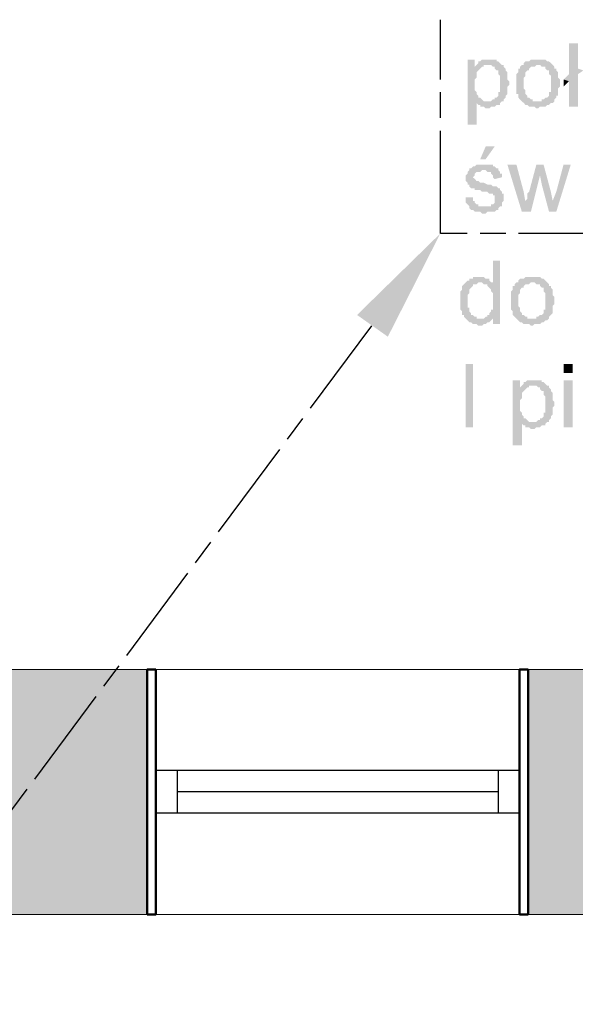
# Model space of a CAD drawing. Header units: millimetres. Extents: x 282377 to 1404227, y -783705 to 1038705.
# Tile 148 of 243: x 381866 to 381996, y 9590 to 9820. Entities that reach past the tile are written whole.
import ezdxf

# ---------------------------------------------------------------- set-up
doc = ezdxf.new("R2010")
doc.units = ezdxf.units.MM
doc.linetypes.add('ACAD_ISO08W100', pattern=[36, 24, -3, 6, -3])
doc.layers.add('!!ELEKTRYKA', color=7, linetype='Continuous')
doc.layers.add('PG_WIDOKOWE_CIENKIE', color=7, linetype='Continuous', lineweight=18)
doc.layers.add('PG_ŚCIANY_DZIAŁOWE', color=3, linetype='Continuous', lineweight=18)

msp = doc.modelspace()

# ---------------------------------------------------------------- hatches: boundary and pattern name
at = {"layer": '!!ELEKTRYKA', "linetype": 'ACAD_ISO08W100', "true_color": 0x950000}
for points in [[(381996.18, 9814.94), (381994.06, 9814.94), (381994.06, 9807.74), (381992.79, 9806.47), (381994.06, 9806.05), (381994.06, 9800.12), (381996.18, 9800.12), (381996.18, 9807.74), (381997.45, 9808.59), (381996.18, 9809.01)], [(381972.05, 9811.13), (381970.35, 9811.13), (381970.35, 9795.89), (381972.47, 9795.89), (381972.47, 9801.39), (381975.01, 9801.39), (381974.59, 9801.39), (381974.16, 9801.39), (381973.74, 9801.81), (381973.74, 9801.81), (381973.32, 9802.24), (381972.89, 9802.24), (381972.89, 9802.66), (381972.47, 9803.08), (381972.47, 9803.08), (381972.47, 9803.51), (381972.05, 9803.93), (381972.05, 9804.35), (381972.05, 9804.78), (381972.05, 9805.62), (381972.05, 9805.62), (381972.05, 9806.05), (381972.05, 9806.47), (381972.47, 9806.89), (381972.47, 9807.32), (381972.47, 9807.74), (381972.47, 9808.16), (381972.89, 9808.59), (381972.89, 9808.59), (381973.32, 9809.01), (381973.74, 9809.43), (381974.16, 9809.43), (381972.05, 9809.43)], [(381972.47, 9809.86), (381972.05, 9809.43), (381974.16, 9809.43), (381974.16, 9809.86), (381974.59, 9809.86), (381975.01, 9809.86)], [(381975.43, 9811.13), (381973.74, 9811.13), (381973.32, 9810.7), (381973.32, 9810.7), (381972.89, 9810.7), (381972.89, 9810.28), (381972.47, 9809.86), (381975.01, 9809.86), (381975.43, 9809.86), (381975.86, 9809.86), (381976.28, 9809.43), (381976.7, 9809.43), (381976.7, 9809.01), (381977.13, 9808.59), (381977.55, 9808.59), (381977.55, 9808.16), (381977.55, 9807.74), (381977.97, 9807.32), (381977.97, 9806.89), (381977.97, 9806.47), (381977.97, 9806.05), (381977.97, 9805.62), (381977.97, 9805.62), (381977.97, 9805.2), (381977.97, 9804.35), (381977.97, 9803.93), (381977.97, 9803.51), (381977.55, 9803.51), (381977.55, 9803.08), (381977.55, 9802.66), (381977.13, 9802.24), (381976.7, 9802.24), (381976.7, 9801.81), (381976.28, 9801.81), (381975.86, 9801.39), (381975.43, 9801.39), (381975.01, 9801.39), (381972.47, 9801.39), (381972.47, 9800.97), (381972.89, 9800.54), (381973.32, 9800.54), (381973.32, 9800.12), (381973.74, 9800.12), (381973.74, 9800.12), (381974.16, 9800.12), (381974.59, 9799.7), (381975.01, 9799.7), (381975.01, 9799.7), (381975.43, 9799.7), (381975.86, 9800.12), (381976.28, 9800.12), (381976.7, 9800.12), (381977.13, 9800.54), (381977.55, 9800.54), (381977.97, 9800.54), (381977.97, 9800.97), (381978.4, 9801.39), (381978.82, 9801.39), (381978.82, 9801.81), (381979.24, 9802.24), (381979.24, 9802.66), (381979.24, 9802.66), (381979.67, 9803.08), (381979.67, 9803.51), (381979.67, 9803.93), (381979.67, 9804.35), (381979.67, 9804.78), (381980.09, 9805.2), (381980.09, 9805.62), (381980.09, 9805.62), (381980.09, 9806.05), (381979.67, 9806.47), (381979.67, 9806.89), (381979.67, 9807.32), (381979.67, 9807.74), (381979.67, 9808.16), (381979.24, 9808.59), (381979.24, 9808.59), (381979.24, 9809.01), (381978.82, 9809.43), (381978.82, 9809.86), (381978.4, 9809.86), (381977.97, 9810.28), (381977.55, 9810.7), (381977.55, 9810.7), (381977.13, 9810.7), (381977.13, 9811.13), (381976.7, 9811.13), (381976.28, 9811.13), (381975.86, 9811.13)], [(381983.05, 9809.86), (381982.63, 9809.43), (381982.63, 9809.01), (381982.21, 9809.01), (381982.21, 9808.59), (381982.21, 9808.16), (381981.78, 9807.74), (381981.78, 9807.32), (381981.78, 9806.89), (381981.78, 9806.47), (381981.78, 9806.05), (381981.78, 9805.62), (381981.78, 9805.62), (381981.78, 9805.2), (381981.78, 9804.35), (381981.78, 9803.93), (381981.78, 9803.51), (381981.78, 9803.08), (381982.21, 9803.08), (381982.21, 9802.66), (381982.21, 9802.24), (381982.63, 9801.81), (381982.63, 9801.81), (381983.05, 9801.39), (381986.86, 9801.39), (381986.44, 9801.39), (381986.02, 9801.39), (381985.59, 9801.39), (381985.59, 9801.81), (381985.17, 9801.81), (381984.75, 9802.24), (381984.32, 9802.24), (381984.32, 9802.66), (381984.32, 9802.66), (381983.9, 9803.08), (381983.9, 9803.51), (381983.9, 9803.93), (381983.48, 9804.35), (381983.48, 9804.78), (381983.48, 9805.2), (381983.48, 9805.62), (381983.48, 9805.62), (381983.48, 9806.05), (381983.48, 9806.47), (381983.48, 9806.89), (381983.9, 9807.32), (381983.9, 9807.74), (381983.9, 9808.16), (381984.32, 9808.59), (381984.32, 9808.59), (381984.75, 9808.59), (381984.75, 9809.01), (381985.17, 9809.43), (381985.59, 9809.43), (381986.02, 9809.43), (381986.44, 9809.86), (381986.86, 9809.86)], [(381986.86, 9811.13), (381986.86, 9811.13), (381985.17, 9811.13), (381984.75, 9810.7), (381984.32, 9810.7), (381983.9, 9810.7), (381983.48, 9810.28), (381983.48, 9809.86), (381983.48, 9809.86), (381983.05, 9809.86), (381986.86, 9809.86), (381986.86, 9809.86), (381987.29, 9809.86), (381987.71, 9809.43), (381988.13, 9809.43), (381988.56, 9809.43), (381988.56, 9809.01), (381988.98, 9808.59), (381989.4, 9808.59), (381989.4, 9808.16), (381989.4, 9807.74), (381989.83, 9807.32), (381989.83, 9806.89), (381989.83, 9806.47), (381989.83, 9806.05), (381989.83, 9805.62), (381989.83, 9805.62), (381989.83, 9805.2), (381989.83, 9804.35), (381989.83, 9803.93), (381989.83, 9803.51), (381989.4, 9803.51), (381989.4, 9803.08), (381989.4, 9802.66), (381988.98, 9802.24), (381988.98, 9802.24), (381988.56, 9802.24), (381988.13, 9801.81), (381987.71, 9801.81), (381987.71, 9801.39), (381987.29, 9801.39), (381986.86, 9801.39), (381983.05, 9801.39), (381983.48, 9800.97), (381983.48, 9800.97), (381983.9, 9800.54), (381984.32, 9800.54), (381984.75, 9800.12), (381985.17, 9800.12), (381985.59, 9800.12), (381986.02, 9800.12), (381986.44, 9799.7), (381986.86, 9799.7), (381986.86, 9799.7), (381987.29, 9800.12), (381987.71, 9800.12), (381988.13, 9800.12), (381988.56, 9800.12), (381988.98, 9800.54), (381989.4, 9800.54), (381989.4, 9800.54), (381989.83, 9800.97), (381990.25, 9800.97), (381990.67, 9801.39), (381990.67, 9801.81), (381991.1, 9802.24), (381991.1, 9802.24), (381991.1, 9802.66), (381991.52, 9802.66), (381991.52, 9803.08), (381991.52, 9803.51), (381991.52, 9803.93), (381991.52, 9804.35), (381991.94, 9804.78), (381991.94, 9805.2), (381991.94, 9805.62), (381991.94, 9806.05), (381991.94, 9806.47), (381991.52, 9806.89), (381991.52, 9807.32), (381991.52, 9807.74), (381991.52, 9808.16), (381991.1, 9808.59), (381991.1, 9809.01), (381990.67, 9809.01), (381990.67, 9809.43), (381990.25, 9809.86), (381990.25, 9809.86), (381989.83, 9810.28), (381989.4, 9810.7), (381988.98, 9810.7), (381988.98, 9810.7), (381988.56, 9811.13), (381988.13, 9811.13), (381987.71, 9811.13), (381987.29, 9811.13)], [(381974.16, 9786.57), (381972.47, 9786.57), (381972.05, 9786.15), (381971.62, 9786.15), (381971.2, 9785.73), (381971.2, 9785.73), (381970.78, 9785.73), (381970.78, 9785.3), (381974.16, 9785.3), (381974.16, 9785.3), (381974.59, 9785.3), (381975.01, 9784.88), (381975.43, 9784.88), (381975.86, 9784.88), (381975.86, 9784.46), (381976.28, 9784.03), (381976.28, 9783.61), (381976.7, 9783.19), (381978.4, 9783.61), (381978.4, 9783.61), (381978.4, 9784.46), (381977.97, 9784.46), (381977.97, 9784.88), (381977.55, 9785.3), (381977.55, 9785.3), (381977.55, 9785.73), (381977.13, 9785.73), (381976.7, 9786.15), (381976.28, 9786.15), (381976.28, 9786.57), (381975.86, 9786.57), (381975.43, 9786.57), (381975.01, 9786.57), (381974.59, 9786.57)], [(381981.78, 9786.57), (381979.67, 9786.57), (381983.05, 9775.57), (381983.9, 9777.68), (381983.48, 9780.22)], [(381988.13, 9786.57), (381986.44, 9786.57), (381984.75, 9780.22), (381984.32, 9779.8), (381984.32, 9778.95), (381984.32, 9778.53), (381983.9, 9778.11), (381983.9, 9778.11), (381983.9, 9777.68), (381983.05, 9775.57), (381985.17, 9775.57), (381987.29, 9784.03)], [(381988.13, 9786.57), (381987.29, 9784.03), (381987.71, 9781.92), (381989.4, 9775.57), (381990.25, 9778.11), (381989.83, 9780.22)], [(381994.48, 9786.57), (381992.79, 9786.57), (381991.1, 9780.22), (381990.25, 9778.11), (381989.4, 9775.57), (381991.1, 9775.57)], [(381970.78, 9785.3), (381970.35, 9784.88), (381970.35, 9784.88), (381970.35, 9784.46), (381969.93, 9784.03), (381969.93, 9783.61), (381969.93, 9783.19), (381969.93, 9782.76), (381970.35, 9782.34), (381970.35, 9781.92), (381970.78, 9781.92), (381970.78, 9781.49), (381971.2, 9781.07), (381971.62, 9781.07), (381971.62, 9781.07), (381972.05, 9781.07), (381972.05, 9780.65), (381972.47, 9780.65), (381972.89, 9780.65), (381973.32, 9780.65), (381973.74, 9780.22), (381974.59, 9780.22), (381975.01, 9780.22), (381975.43, 9779.8), (381975.86, 9779.8), (381976.28, 9779.8), (381976.28, 9779.38), (381976.7, 9779.38), (381976.7, 9778.95), (381976.7, 9778.53), (381976.7, 9778.53), (381976.7, 9778.11), (381976.7, 9777.68), (381976.28, 9777.26), (381975.86, 9777.26), (381975.86, 9776.84), (381975.43, 9776.84), (381975.01, 9776.84), (381974.16, 9776.84), (381970.78, 9776.84), (381970.78, 9776.41), (381971.2, 9775.99), (381971.2, 9775.99), (381971.62, 9775.99), (381971.62, 9775.99), (381972.05, 9775.57), (381972.47, 9775.57), (381972.89, 9775.57), (381973.32, 9775.57), (381973.74, 9775.14), (381974.16, 9775.14), (381974.59, 9775.14), (381975.01, 9775.57), (381975.43, 9775.57), (381975.86, 9775.57), (381976.28, 9775.57), (381976.7, 9775.57), (381977.13, 9775.99), (381977.55, 9775.99), (381977.55, 9776.41), (381977.97, 9776.84), (381978.4, 9776.84), (381978.4, 9777.26), (381978.4, 9777.68), (381978.82, 9778.11), (381978.82, 9778.53), (381978.82, 9778.95), (381978.82, 9778.95), (381978.82, 9779.38), (381978.82, 9779.8), (381978.4, 9779.8), (381978.4, 9780.22), (381977.97, 9780.65), (381977.97, 9781.07), (381977.55, 9781.07), (381977.13, 9781.49), (381976.7, 9781.49), (381976.7, 9781.49), (381976.28, 9781.49), (381975.86, 9781.92), (381975.43, 9781.92), (381975.01, 9781.92), (381974.16, 9782.34), (381974.16, 9782.34), (381973.74, 9782.34), (381973.32, 9782.34), (381972.89, 9782.76), (381972.89, 9782.76), (381972.89, 9782.76), (381972.47, 9782.76), (381972.05, 9783.19), (381972.05, 9783.19), (381971.62, 9783.61), (381972.05, 9784.03), (381972.05, 9784.46), (381972.47, 9784.88), (381972.47, 9784.88), (381972.89, 9784.88), (381973.32, 9784.88), (381973.74, 9785.3), (381974.16, 9785.3)], [(381971.62, 9778.95), (381969.93, 9778.95), (381969.93, 9777.68), (381970.35, 9777.26), (381970.35, 9777.26), (381970.78, 9776.84), (381974.16, 9776.84), (381974.16, 9776.84), (381973.74, 9776.84), (381973.32, 9776.84), (381972.89, 9776.84), (381972.89, 9777.26), (381972.47, 9777.26), (381972.05, 9777.68), (381972.05, 9778.11), (381971.62, 9778.11), (381971.62, 9778.53)], [(381977.97, 9764.14), (381976.28, 9764.14), (381976.28, 9759.06), (381973.32, 9759.06), (381973.74, 9759.06), (381974.16, 9758.63), (381974.59, 9758.63), (381975.01, 9758.63), (381975.01, 9758.21), (381975.43, 9757.79), (381975.43, 9757.79), (381975.86, 9757.36), (381975.86, 9757.36), (381975.86, 9756.94), (381976.28, 9756.52), (381976.28, 9756.09), (381976.28, 9755.67), (381976.28, 9755.25), (381976.28, 9754.4), (381976.28, 9754.4), (381976.28, 9753.55), (381976.28, 9753.13), (381976.28, 9752.71), (381975.86, 9752.71), (381975.86, 9752.28), (381975.43, 9751.86), (381975.43, 9751.44), (381975.01, 9751.44), (381975.01, 9751.01), (381974.59, 9751.01), (381974.16, 9750.59), (381976.28, 9750.59), (381976.28, 9749.32), (381977.97, 9749.32)], [(381973.32, 9760.33), (381971.62, 9760.33), (381971.62, 9759.9), (381970.78, 9759.9), (381970.78, 9759.48), (381970.35, 9759.48), (381969.93, 9759.06), (381969.51, 9758.63), (381969.51, 9758.63), (381969.08, 9758.21), (381969.08, 9757.79), (381969.08, 9757.79), (381969.08, 9757.36), (381968.66, 9756.94), (381968.66, 9756.52), (381968.66, 9756.09), (381968.66, 9755.67), (381968.66, 9755.25), (381968.66, 9754.82), (381968.66, 9754.82), (381968.66, 9753.98), (381968.66, 9753.55), (381968.66, 9753.13), (381968.66, 9753.13), (381968.66, 9752.71), (381969.08, 9752.28), (381969.08, 9751.86), (381969.08, 9751.44), (381969.51, 9751.44), (381969.51, 9751.01), (381969.93, 9750.59), (381973.32, 9750.59), (381972.89, 9750.59), (381972.47, 9750.59), (381972.47, 9751.01), (381972.05, 9751.01), (381971.62, 9751.44), (381971.2, 9751.44), (381971.2, 9751.44), (381971.2, 9751.86), (381970.78, 9752.28), (381970.78, 9752.71), (381970.78, 9753.13), (381970.35, 9753.13), (381970.35, 9753.98), (381970.35, 9754.4), (381970.35, 9754.82), (381970.35, 9754.82), (381970.35, 9755.25), (381970.35, 9755.67), (381970.35, 9756.09), (381970.78, 9756.52), (381970.78, 9756.94), (381970.78, 9757.36), (381971.2, 9757.79), (381971.2, 9757.79), (381971.62, 9758.21), (381971.62, 9758.63), (381972.05, 9758.63), (381972.47, 9758.63), (381972.89, 9759.06), (381973.32, 9759.06), (381976.28, 9759.06), (381975.86, 9759.06), (381975.43, 9759.48), (381975.43, 9759.9), (381975.01, 9759.9), (381974.59, 9759.9), (381974.16, 9760.33), (381974.16, 9760.33), (381973.74, 9760.33)], [(381981.78, 9759.06), (381981.36, 9758.63), (381981.36, 9758.21), (381980.94, 9758.21), (381980.94, 9757.79), (381980.94, 9757.36), (381980.51, 9756.94), (381980.51, 9756.52), (381980.51, 9756.09), (381980.51, 9755.67), (381980.51, 9755.25), (381980.51, 9754.82), (381980.51, 9754.82), (381980.51, 9754.4), (381980.51, 9753.55), (381980.51, 9753.13), (381980.51, 9752.71), (381980.51, 9752.71), (381980.94, 9752.28), (381980.94, 9751.86), (381980.94, 9751.44), (381981.36, 9751.01), (381981.36, 9751.01), (381981.78, 9750.59), (381985.59, 9750.59), (381985.17, 9750.59), (381984.75, 9750.59), (381984.32, 9750.59), (381984.32, 9751.01), (381983.9, 9751.01), (381983.48, 9751.44), (381983.05, 9751.44), (381983.05, 9751.44), (381983.05, 9751.86), (381982.63, 9752.28), (381982.63, 9752.71), (381982.63, 9753.13), (381982.21, 9753.55), (381982.21, 9753.98), (381982.21, 9754.4), (381982.21, 9754.82), (381982.21, 9754.82), (381982.21, 9755.25), (381982.21, 9755.67), (381982.21, 9756.09), (381982.63, 9756.52), (381982.63, 9756.94), (381982.63, 9757.36), (381983.05, 9757.79), (381983.05, 9757.79), (381983.48, 9757.79), (381983.48, 9758.21), (381983.9, 9758.63), (381984.32, 9758.63), (381984.75, 9758.63), (381985.17, 9759.06), (381985.59, 9759.06)], [(381985.59, 9760.33), (381983.9, 9760.33), (381983.48, 9759.9), (381982.63, 9759.9), (381982.21, 9759.48), (381982.21, 9759.06), (381982.21, 9759.06), (381981.78, 9759.06), (381985.59, 9759.06), (381985.59, 9759.06), (381986.02, 9759.06), (381986.44, 9758.63), (381986.86, 9758.63), (381987.29, 9758.63), (381987.29, 9758.21), (381987.71, 9757.79), (381988.13, 9757.79), (381988.13, 9757.36), (381988.13, 9756.94), (381988.56, 9756.52), (381988.56, 9756.09), (381988.56, 9755.67), (381988.56, 9755.25), (381988.56, 9754.82), (381988.56, 9754.82), (381988.56, 9754.4), (381988.56, 9753.55), (381988.56, 9753.13), (381988.56, 9752.71), (381988.13, 9752.71), (381988.13, 9752.28), (381988.13, 9751.86), (381987.71, 9751.44), (381987.71, 9751.44), (381987.29, 9751.44), (381986.86, 9751.01), (381986.44, 9751.01), (381986.44, 9750.59), (381986.02, 9750.59), (381985.59, 9750.59), (381981.78, 9750.59), (381982.21, 9750.17), (381982.21, 9750.17), (381982.63, 9749.74), (381983.05, 9749.74), (381983.48, 9749.32), (381983.9, 9749.32), (381984.32, 9749.32), (381984.75, 9749.32), (381985.17, 9748.9), (381985.59, 9748.9), (381985.59, 9748.9), (381986.02, 9749.32), (381986.44, 9749.32), (381986.86, 9749.32), (381987.29, 9749.32), (381987.71, 9749.74), (381988.13, 9749.74), (381988.13, 9749.74), (381988.56, 9750.17), (381988.98, 9750.17), (381989.4, 9750.59), (381989.4, 9751.01), (381989.83, 9751.44), (381989.83, 9751.44), (381989.83, 9751.44), (381990.25, 9751.86), (381990.25, 9752.28), (381990.25, 9752.71), (381990.25, 9753.13), (381990.25, 9753.55), (381990.67, 9753.98), (381990.67, 9754.4), (381990.67, 9754.82), (381990.67, 9755.25), (381990.67, 9755.67), (381990.25, 9756.09), (381990.25, 9756.52), (381990.25, 9756.94), (381990.25, 9757.36), (381989.83, 9757.79), (381989.83, 9758.21), (381989.4, 9758.21), (381989.4, 9758.63), (381988.98, 9759.06), (381988.98, 9759.06), (381988.56, 9759.48), (381988.13, 9759.9), (381987.71, 9759.9), (381987.71, 9759.9), (381987.29, 9760.33), (381986.86, 9760.33), (381986.44, 9760.33), (381986.02, 9760.33)], [(381974.16, 9750.59), (381969.93, 9750.59), (381970.35, 9750.17), (381970.35, 9750.17), (381970.78, 9749.74), (381970.78, 9749.74), (381971.2, 9749.74), (381971.62, 9749.32), (381972.05, 9749.32), (381972.47, 9749.32), (381972.89, 9748.9), (381973.32, 9748.9), (381973.74, 9748.9), (381974.16, 9749.32), (381974.59, 9749.32), (381974.59, 9749.32), (381975.01, 9749.74), (381975.43, 9749.74), (381975.86, 9750.17), (381975.86, 9750.17), (381976.28, 9750.59)], [(381982.63, 9736.2), (381980.94, 9736.2), (381980.94, 9720.95), (381983.05, 9720.95), (381983.05, 9726.46), (381985.59, 9726.46), (381985.17, 9726.46), (381984.75, 9726.46), (381984.32, 9726.88), (381984.32, 9726.88), (381983.9, 9727.31), (381983.48, 9727.31), (381983.48, 9727.73), (381983.05, 9728.15), (381983.05, 9728.15), (381983.05, 9728.58), (381982.63, 9729), (381982.63, 9729.42), (381982.63, 9729.85), (381982.63, 9730.69), (381982.63, 9730.69), (381982.63, 9731.12), (381982.63, 9731.54), (381983.05, 9731.96), (381983.05, 9732.39), (381983.05, 9732.81), (381983.05, 9733.23), (381983.48, 9733.66), (381983.48, 9733.66), (381983.9, 9734.08), (381984.32, 9734.5), (381984.75, 9734.5), (381982.63, 9734.5)], [(381986.02, 9736.2), (381984.32, 9736.2), (381983.9, 9735.77), (381983.9, 9735.77), (381983.48, 9735.77), (381983.48, 9735.35), (381983.05, 9734.93), (381985.59, 9734.93), (381986.02, 9734.93), (381986.44, 9734.93), (381986.86, 9734.5), (381987.29, 9734.5), (381987.29, 9734.08), (381987.71, 9733.66), (381988.13, 9733.66), (381988.13, 9733.23), (381988.13, 9732.81), (381988.56, 9732.39), (381988.56, 9731.96), (381988.56, 9731.54), (381988.56, 9731.12), (381988.56, 9730.69), (381988.56, 9730.69), (381988.56, 9730.27), (381988.56, 9729.42), (381988.56, 9729), (381988.56, 9728.58), (381988.13, 9728.58), (381988.13, 9728.15), (381988.13, 9727.73), (381987.71, 9727.31), (381987.29, 9727.31), (381987.29, 9726.88), (381986.86, 9726.88), (381986.44, 9726.46), (381986.02, 9726.46), (381985.59, 9726.46), (381983.05, 9726.46), (381983.05, 9726.04), (381983.48, 9725.61), (381983.9, 9725.61), (381983.9, 9725.19), (381984.32, 9725.19), (381984.32, 9725.19), (381984.75, 9725.19), (381985.17, 9724.77), (381985.59, 9724.77), (381985.59, 9724.77), (381986.02, 9724.77), (381986.44, 9725.19), (381986.86, 9725.19), (381987.29, 9725.19), (381987.71, 9725.61), (381988.13, 9725.61), (381988.56, 9725.61), (381988.56, 9726.04), (381988.98, 9726.46), (381989.4, 9726.46), (381989.4, 9726.88), (381989.83, 9727.31), (381989.83, 9727.73), (381989.83, 9727.73), (381990.25, 9728.15), (381990.25, 9728.58), (381990.25, 9729), (381990.25, 9729.42), (381990.25, 9729.85), (381990.67, 9730.27), (381990.67, 9730.69), (381990.67, 9730.69), (381990.67, 9731.12), (381990.25, 9731.54), (381990.25, 9731.96), (381990.25, 9732.39), (381990.25, 9732.81), (381990.25, 9733.23), (381989.83, 9733.66), (381989.83, 9733.66), (381989.83, 9734.08), (381989.4, 9734.5), (381989.4, 9734.93), (381988.98, 9734.93), (381988.56, 9735.35), (381988.13, 9735.77), (381988.13, 9735.77), (381987.71, 9735.77), (381987.71, 9736.2), (381987.29, 9736.2), (381986.86, 9736.2), (381986.44, 9736.2)], [(381983.05, 9734.93), (381982.63, 9734.5), (381984.75, 9734.5), (381984.75, 9734.93), (381985.17, 9734.93), (381985.59, 9734.93)]]:
    msp.add_hatch(color=14, dxfattribs=at).paths.add_polyline_path(points)
at = {"layer": 'PG_ŚCIANY_DZIAŁOWE'}
h = msp.add_hatch(color=252, dxfattribs=at)
h.dxf.hatch_style = 1
h.paths.add_polyline_path([(381895.51, 9668.62), (381853.51, 9668.62), (381853.51, 9611.36), (381895.51, 9611.36)])
h = msp.add_hatch(color=252, dxfattribs=at)
h.dxf.hatch_style = 1
h.paths.add_polyline_path([(382026.51, 9668.62), (381984.51, 9668.62), (381984.51, 9611.36), (382026.51, 9611.36)])

# ---------------------------------------------------------------- linework, layer by layer
at = {"layer": '!!ELEKTRYKA', "color": 14, "linetype": 'ACAD_ISO08W100', "lineweight": -3, "true_color": 0x950000}
for points in [[(382114.29, 9770.49), (381964, 9770.49), (381964, 9820.44)], [(381947.92, 9748.9), (381643.96, 9340.37)]]:
    msp.add_lwpolyline(points, dxfattribs=at)
for points in [[(381992.79, 9806.47), (381992.79, 9804.78), (381994.06, 9806.05)], [(381976.7, 9790.81), (381974.59, 9790.81), (381974.59, 9787.84), (381973.32, 9787.84)], [(381944.53, 9751.44), (381964, 9770.49), (381951.73, 9746.36)], [(381969.93, 9725.19), (381969.93, 9740.01), (381971.62, 9725.19), (381971.62, 9740.01)], [(381994.91, 9737.89), (381994.91, 9740.01), (381992.79, 9737.89), (381992.79, 9740.01)], [(381994.91, 9725.19), (381994.91, 9736.2), (381992.79, 9725.19), (381992.79, 9736.2)]]:
    msp.add_solid(points, dxfattribs=at)
at = {"color": 252, "lineweight": 20}
for p, q in [((381712.51, 9668.62), (382330.01, 9668.62)), ((381895.51, 9611.36), (381895.51, 9668.62)), ((381984.51, 9611.36), (381984.51, 9668.62)), ((382253.01, 9611.36), (381725.01, 9611.36))]:
    msp.add_line(p, q, dxfattribs=at)
at = {"color": 252}
for p, q in [((381982.51, 9644.99), (381897.51, 9644.99)), ((381897.51, 9644.99), (381897.51, 9634.99)), ((381902.51, 9644.99), (381902.51, 9634.99)), ((381977.51, 9644.99), (381977.51, 9634.99)), ((381982.51, 9644.99), (381982.51, 9634.99)), ((381977.51, 9639.99), (381902.51, 9639.99)), ((381982.51, 9634.99), (381897.51, 9634.99))]:
    msp.add_line(p, q, dxfattribs=at)
at = {"layer": 'PG_WIDOKOWE_CIENKIE', "color": 252, "lineweight": 50}
for points in [[(381897.51, 9668.62), (381895.51, 9668.62), (381895.51, 9611.36), (381897.51, 9611.36)], [(381984.51, 9668.62), (381982.51, 9668.62), (381982.51, 9611.36), (381984.51, 9611.36)]]:
    msp.add_lwpolyline(points, close=True, dxfattribs=at)

doc.saveas('drawing.dxf')
